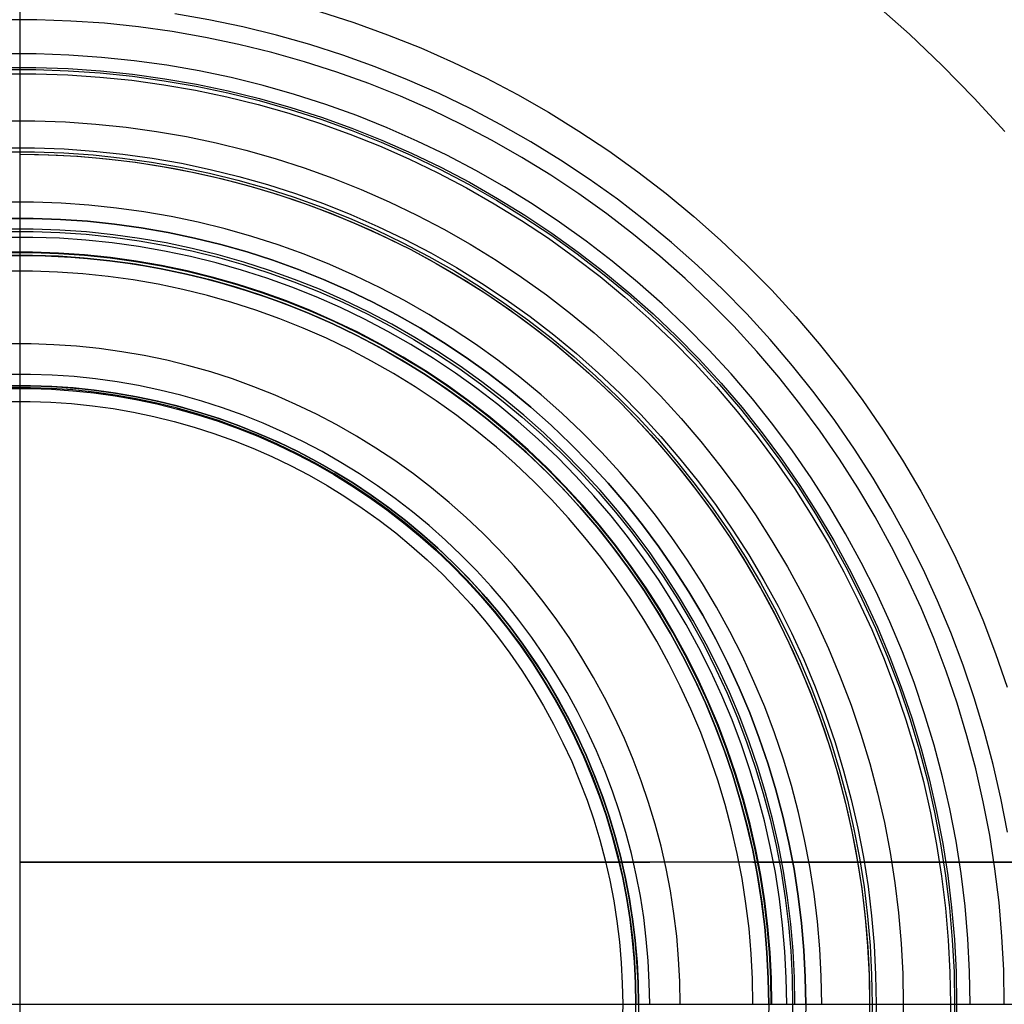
# Model space of a CAD drawing. Header units: millimetres. Extents: x -40 to 40, y -41.9 to 38.1.
# Tile 7 of 9: x 0 to 13.3, y -1.9 to 11.4. Entities that reach past the tile are written whole.
import ezdxf

# ---------------------------------------------------------------- set-up
doc = ezdxf.new("R2010")
doc.units = ezdxf.units.MM
doc.header["$MEASUREMENT"] = 0
doc.layers.add('Predefinito', color=5, linetype='Continuous')

msp = doc.modelspace()

# ---------------------------------------------------------------- linework, layer by layer
at = {"layer": 'Predefinito'}
for points in [[(0, 37.565), (0, -41.402)], [(11.562, 11.595), (12.021, 11.188), (12.466, 10.765), (12.897, 10.327), (13.312, 9.875)], [(13.345, 0.408), (13.257, 0.868), (13.153, 1.323), (13.033, 1.775), (12.898, 2.223), (12.747, 2.666), (12.581, 3.103), (12.4, 3.534), (12.205, 3.959), (11.995, 4.377), (11.77, 4.787), (11.532, 5.189), (11.279, 5.583), (11.014, 5.968), (10.735, 6.343), (10.443, 6.709), (10.139, 7.064), (9.823, 7.409), (9.496, 7.743), (9.156, 8.065), (8.806, 8.375), (8.446, 8.672), (8.075, 8.958), (7.695, 9.23), (7.306, 9.489), (6.908, 9.734), (6.501, 9.966), (6.087, 10.183), (5.666, 10.386), (5.238, 10.574), (4.804, 10.748), (4.364, 10.906), (3.918, 11.049), (3.468, 11.176), (3.014, 11.288), (2.557, 11.384), (2.096, 11.465)], [(4.053, 11.494), (4.513, 11.346), (4.968, 11.182), (5.418, 11.003), (5.86, 10.808), (6.296, 10.598), (6.724, 10.374), (7.145, 10.134), (7.556, 9.88), (7.959, 9.613), (8.352, 9.331), (8.736, 9.036), (9.109, 8.728), (9.471, 8.407), (9.821, 8.074), (10.161, 7.729), (10.487, 7.373), (10.802, 7.005), (11.103, 6.627), (11.392, 6.239), (11.667, 5.841), (11.927, 5.433), (12.174, 5.017), (12.406, 4.593), (12.624, 4.161), (12.826, 3.721), (13.013, 3.275), (13.184, 2.823), (13.34, 2.365)], [(13.303, -1.918), (13.296, -1.459), (13.272, -1.001), (13.232, -0.543), (13.177, -0.087), (13.106, 0.367), (13.019, 0.818), (12.917, 1.265), (12.799, 1.709), (12.666, 2.149), (12.519, 2.584), (12.356, 3.013), (12.178, 3.437), (11.986, 3.854), (11.78, 4.264), (11.559, 4.667), (11.325, 5.062), (11.077, 5.449), (10.816, 5.827), (10.543, 6.195), (10.256, 6.554), (9.958, 6.903), (9.647, 7.242), (9.325, 7.569), (8.992, 7.886), (8.649, 8.19), (8.295, 8.483), (7.931, 8.763), (7.557, 9.03), (7.175, 9.284), (6.784, 9.525), (6.385, 9.753), (5.978, 9.966), (5.564, 10.165), (5.144, 10.35), (4.717, 10.521), (4.285, 10.676), (3.848, 10.816), (3.406, 10.942), (2.96, 11.052), (2.511, 11.146), (2.058, 11.225), (1.604, 11.288), (1.147, 11.336), (0.689, 11.367), (0.23, 11.383), (-0.23, 11.383)], [(12.842, -1.918), (12.835, -1.475), (12.812, -1.032), (12.773, -0.591), (12.72, -0.151), (12.651, 0.287), (12.568, 0.723), (12.469, 1.155), (12.356, 1.583), (12.227, 2.008), (12.084, 2.428), (11.927, 2.842), (11.756, 3.251), (11.57, 3.654), (11.371, 4.05), (11.158, 4.439), (10.932, 4.82), (10.693, 5.193), (10.441, 5.558), (10.177, 5.914), (9.901, 6.261), (9.613, 6.598), (9.313, 6.924), (9.002, 7.24), (8.681, 7.546), (8.349, 7.84), (8.007, 8.122), (7.656, 8.392), (7.295, 8.651), (6.926, 8.896), (6.549, 9.129), (6.163, 9.348), (5.771, 9.554), (5.371, 9.746), (4.966, 9.925), (4.554, 10.089), (4.137, 10.239), (3.715, 10.375), (3.288, 10.496), (2.858, 10.602), (2.424, 10.693), (1.987, 10.769), (1.548, 10.83), (1.107, 10.876), (0.665, 10.907), (0.222, 10.922), (-0.222, 10.922)], [(-0.219, 10.739), (0.219, 10.739), (0.655, 10.724), (1.091, 10.694), (1.526, 10.649), (1.959, 10.588), (2.389, 10.513), (2.817, 10.424), (3.241, 10.319), (3.662, 10.2), (4.078, 10.066), (4.489, 9.918), (4.895, 9.756), (5.295, 9.58), (5.689, 9.391), (6.076, 9.188), (6.455, 8.971), (6.827, 8.742), (7.191, 8.5), (7.547, 8.246), (7.893, 7.979), (8.23, 7.701), (8.557, 7.411), (8.874, 7.11), (9.18, 6.798), (9.476, 6.476), (9.76, 6.144), (10.032, 5.803), (10.293, 5.452), (10.541, 5.092), (10.777, 4.724), (11, 4.348), (11.209, 3.965), (11.406, 3.574), (11.588, 3.177), (11.757, 2.774), (11.912, 2.366), (12.053, 1.952), (12.18, 1.534), (12.291, 1.111), (12.389, 0.685), (12.471, 0.256), (12.539, -0.176), (12.591, -0.61), (12.629, -1.045), (12.652, -1.481), (12.659, -1.918)], [(-0.218, 10.711), (0.218, 10.711), (0.654, 10.696), (1.089, 10.666), (1.523, 10.621), (1.954, 10.561), (2.384, 10.486), (2.811, 10.396), (3.234, 10.292), (3.654, 10.173), (4.069, 10.039), (4.479, 9.892), (4.884, 9.73), (5.283, 9.555), (5.676, 9.365), (6.062, 9.163), (6.441, 8.947), (6.812, 8.718), (7.175, 8.477), (7.53, 8.223), (7.875, 7.957), (8.211, 7.679), (8.538, 7.39), (8.854, 7.09), (9.16, 6.779), (9.454, 6.458), (9.738, 6.126), (10.01, 5.785), (10.27, 5.435), (10.517, 5.076), (10.753, 4.709), (10.975, 4.334), (11.184, 3.952), (11.38, 3.562), (11.563, 3.166), (11.731, 2.764), (11.886, 2.356), (12.026, 1.943), (12.152, 1.526), (12.264, 1.104), (12.361, 0.679), (12.443, 0.251), (12.511, -0.18), (12.563, -0.613), (12.601, -1.047), (12.624, -1.482), (12.631, -1.918)], [(-0.217, 10.655), (0.217, 10.655), (0.651, 10.64), (1.084, 10.61), (1.516, 10.566), (1.946, 10.506), (2.374, 10.431), (2.798, 10.342), (3.22, 10.238), (3.638, 10.12), (4.051, 9.987), (4.459, 9.84), (4.863, 9.679), (5.26, 9.504), (5.651, 9.316), (6.036, 9.114), (6.413, 8.899), (6.782, 8.672), (7.144, 8.431), (7.497, 8.178), (7.841, 7.914), (8.176, 7.637), (8.5, 7.349), (8.815, 7.05), (9.12, 6.741), (9.413, 6.421), (9.695, 6.091), (9.966, 5.752), (10.225, 5.403), (10.471, 5.046), (10.705, 4.68), (10.927, 4.307), (11.135, 3.926), (11.33, 3.538), (11.512, 3.144), (11.68, 2.743), (11.834, 2.337), (11.974, 1.926), (12.099, 1.511), (12.21, 1.091), (12.307, 0.668), (12.389, 0.242), (12.456, -0.187), (12.508, -0.618), (12.546, -1.051), (12.568, -1.484), (12.576, -1.918)], [(-0.206, 10.018), (0.206, 10.018), (0.618, 10.004), (1.029, 9.975), (1.439, 9.933), (1.847, 9.876), (2.253, 9.805), (2.656, 9.72), (3.057, 9.622), (3.453, 9.509), (3.845, 9.383), (4.233, 9.244), (4.616, 9.091), (4.993, 8.925), (5.365, 8.746), (5.729, 8.555), (6.088, 8.351), (6.438, 8.135), (6.782, 7.906), (7.117, 7.666), (7.443, 7.415), (7.761, 7.153), (8.069, 6.879), (8.368, 6.596), (8.657, 6.302), (8.936, 5.998), (9.204, 5.685), (9.461, 5.363), (9.706, 5.032), (9.94, 4.693), (10.163, 4.345), (10.373, 3.991), (10.571, 3.629), (10.756, 3.261), (10.928, 2.887), (11.087, 2.507), (11.234, 2.122), (11.366, 1.731), (11.486, 1.337), (11.591, 0.939), (11.683, 0.537), (11.761, 0.132), (11.824, -0.275), (11.874, -0.684), (11.91, -1.095), (11.931, -1.506), (11.938, -1.918)], [(-0.2, 9.652), (0.2, 9.652), (0.599, 9.638), (0.998, 9.61), (1.395, 9.569), (1.791, 9.514), (2.184, 9.446), (2.575, 9.363), (2.963, 9.268), (3.347, 9.159), (3.728, 9.037), (4.103, 8.902), (4.474, 8.753), (4.84, 8.593), (5.2, 8.419), (5.554, 8.234), (5.901, 8.036), (6.241, 7.826), (6.574, 7.605), (6.898, 7.373), (7.215, 7.129), (7.523, 6.874), (7.822, 6.61), (8.112, 6.335), (8.392, 6.05), (8.662, 5.755), (8.921, 5.452), (9.17, 5.139), (9.409, 4.819), (9.636, 4.49), (9.851, 4.153), (10.055, 3.81), (10.246, 3.459), (10.426, 3.102), (10.593, 2.74), (10.748, 2.371), (10.889, 1.998), (11.018, 1.62), (11.133, 1.237), (11.236, 0.851), (11.325, 0.461), (11.4, 0.069), (11.462, -0.325), (11.51, -0.722), (11.544, -1.12), (11.565, -1.519), (11.572, -1.918)], [(-0.199, 9.598), (0.199, 9.598), (0.596, 9.584), (0.993, 9.557), (1.388, 9.516), (1.782, 9.461), (2.174, 9.393), (2.563, 9.311), (2.949, 9.216), (3.332, 9.107), (3.71, 8.986), (4.084, 8.851), (4.454, 8.704), (4.818, 8.544), (5.176, 8.371), (5.528, 8.186), (5.873, 7.99), (6.212, 7.781), (6.543, 7.561), (6.866, 7.329), (7.181, 7.087), (7.488, 6.834), (7.786, 6.57), (8.074, 6.296), (8.353, 6.013), (8.621, 5.72), (8.88, 5.417), (9.128, 5.107), (9.365, 4.787), (9.591, 4.46), (9.805, 4.125), (10.008, 3.783), (10.199, 3.434), (10.377, 3.079), (10.544, 2.718), (10.697, 2.351), (10.838, 1.979), (10.967, 1.603), (11.082, 1.222), (11.183, 0.838), (11.272, 0.45), (11.347, 0.06), (11.408, -0.333), (11.456, -0.728), (11.491, -1.124), (11.511, -1.521), (11.518, -1.918)], [(0, 9.566), (0.255, 9.563), (0.512, 9.554), (0.771, 9.54), (1.032, 9.519), (1.294, 9.492), (1.558, 9.459), (1.823, 9.42), (2.09, 9.374), (2.357, 9.321), (2.624, 9.262), (2.892, 9.195), (3.16, 9.122), (3.428, 9.042), (3.695, 8.955), (3.962, 8.861), (4.227, 8.759), (4.492, 8.651), (4.754, 8.535), (5.016, 8.412), (5.275, 8.283), (5.531, 8.146), (5.785, 8.002), (6.036, 7.851), (6.284, 7.694), (6.529, 7.529), (6.769, 7.358), (7.006, 7.181), (7.238, 6.997), (7.466, 6.807), (7.689, 6.611), (7.907, 6.409), (8.12, 6.202), (8.328, 5.989), (8.53, 5.771), (8.726, 5.548), (8.916, 5.32), (9.099, 5.087), (9.277, 4.851), (9.448, 4.61), (9.612, 4.366), (9.77, 4.118), (9.92, 3.867), (10.064, 3.613), (10.201, 3.356), (10.331, 3.097), (10.454, 2.836), (10.569, 2.573), (10.678, 2.309), (10.779, 2.043), (10.873, 1.777), (10.96, 1.509), (11.041, 1.242), (11.114, 0.974), (11.18, 0.706), (11.24, 0.438), (11.292, 0.171), (11.338, -0.095), (11.378, -0.36), (11.411, -0.624), (11.437, -0.887), (11.458, -1.147), (11.473, -1.406), (11.481, -1.664), (11.484, -1.918)], [(0, 9.566), (0.392, 9.559), (0.784, 9.539), (1.174, 9.505), (1.564, 9.459), (1.951, 9.399), (2.336, 9.325), (2.719, 9.239), (3.098, 9.14), (3.474, 9.027), (3.846, 8.902), (4.213, 8.765), (4.575, 8.615), (4.932, 8.452), (5.283, 8.278), (5.628, 8.092), (5.967, 7.894), (6.298, 7.684), (6.623, 7.464), (6.939, 7.232), (7.247, 6.99), (7.547, 6.737), (7.838, 6.474), (8.12, 6.202), (8.393, 5.92), (8.656, 5.629), (8.908, 5.329), (9.15, 5.021), (9.382, 4.704), (9.603, 4.38), (9.812, 4.048), (10.01, 3.71), (10.196, 3.365), (10.371, 3.014), (10.533, 2.657), (10.683, 2.295), (10.821, 1.927), (10.946, 1.556), (11.058, 1.18), (11.157, 0.801), (11.244, 0.418), (11.317, 0.033), (11.377, -0.355), (11.424, -0.744), (11.457, -1.135), (11.477, -1.526), (11.484, -1.918)], [(10.838, -1.918), (10.831, -1.544), (10.812, -1.171), (10.78, -0.798), (10.735, -0.427), (10.677, -0.057), (10.606, 0.31), (10.523, 0.675), (10.427, 1.037), (10.319, 1.395), (10.198, 1.749), (10.066, 2.099), (9.921, 2.444), (9.764, 2.784), (9.596, 3.118), (9.417, 3.446), (9.226, 3.768), (9.024, 4.083), (8.812, 4.391), (8.589, 4.692), (8.355, 4.984), (8.112, 5.268), (7.859, 5.544), (7.597, 5.811), (7.326, 6.069), (7.046, 6.317), (6.757, 6.555), (6.461, 6.783), (6.157, 7.001), (5.845, 7.208), (5.527, 7.404), (5.201, 7.59), (4.87, 7.763), (4.533, 7.926), (4.191, 8.076), (3.843, 8.215), (3.491, 8.342), (3.135, 8.456), (2.775, 8.558), (2.412, 8.648), (2.045, 8.725), (1.677, 8.789), (1.306, 8.84), (0.934, 8.879), (0.561, 8.905), (0.187, 8.918), (-0.187, 8.918)], [(10.62, -1.918), (10.614, -1.552), (10.595, -1.186), (10.563, -0.82), (10.519, -0.457), (10.462, -0.094), (10.393, 0.266), (10.311, 0.623), (10.218, 0.978), (10.111, 1.328), (9.993, 1.676), (9.863, 2.018), (9.722, 2.356), (9.568, 2.689), (9.404, 3.017), (9.228, 3.339), (9.041, 3.654), (8.843, 3.963), (8.635, 4.264), (8.416, 4.559), (8.188, 4.845), (7.949, 5.124), (7.701, 5.394), (7.444, 5.656), (7.179, 5.908), (6.904, 6.151), (6.621, 6.385), (6.331, 6.608), (6.033, 6.822), (5.728, 7.025), (5.415, 7.217), (5.097, 7.399), (4.772, 7.569), (4.442, 7.728), (4.106, 7.876), (3.766, 8.011), (3.421, 8.136), (3.072, 8.248), (2.719, 8.348), (2.363, 8.435), (2.004, 8.511), (1.643, 8.574), (1.28, 8.624), (0.915, 8.662), (0.55, 8.687), (0.183, 8.7), (-0.183, 8.7)], [(-0.183, 8.7), (0.183, 8.7), (0.55, 8.687), (0.915, 8.662), (1.28, 8.624), (1.643, 8.574), (2.004, 8.511), (2.363, 8.435), (2.719, 8.348), (3.072, 8.248), (3.421, 8.136), (3.766, 8.011), (4.106, 7.876), (4.442, 7.728), (4.772, 7.569), (5.097, 7.399), (5.415, 7.217), (5.728, 7.025), (6.033, 6.822), (6.331, 6.608), (6.621, 6.385), (6.904, 6.151), (7.179, 5.908), (7.444, 5.656), (7.701, 5.394), (7.949, 5.124), (8.188, 4.845), (8.416, 4.559), (8.635, 4.264), (8.843, 3.963), (9.041, 3.654), (9.228, 3.339), (9.404, 3.017), (9.568, 2.689), (9.722, 2.356), (9.863, 2.018), (9.993, 1.676), (10.111, 1.328), (10.218, 0.978), (10.311, 0.623), (10.393, 0.266), (10.462, -0.094), (10.519, -0.457), (10.563, -0.82), (10.595, -1.186), (10.614, -1.552), (10.62, -1.918)], [(10.62, -1.918), (10.614, -1.552), (10.595, -1.186), (10.563, -0.82), (10.519, -0.457), (10.462, -0.094), (10.393, 0.266), (10.311, 0.623), (10.218, 0.978), (10.111, 1.328), (9.993, 1.676), (9.863, 2.018), (9.722, 2.356), (9.568, 2.689), (9.404, 3.017), (9.228, 3.339), (9.041, 3.654), (8.843, 3.963), (8.635, 4.264), (8.416, 4.559), (8.188, 4.845), (7.949, 5.124), (7.701, 5.394), (7.444, 5.656), (7.179, 5.908), (6.904, 6.151), (6.621, 6.385), (6.331, 6.608), (6.033, 6.822), (5.728, 7.025), (5.415, 7.217), (5.097, 7.399), (4.772, 7.569), (4.442, 7.728), (4.106, 7.876), (3.766, 8.011), (3.421, 8.136), (3.072, 8.248), (2.719, 8.348), (2.363, 8.435), (2.004, 8.511), (1.643, 8.574), (1.28, 8.624), (0.915, 8.662), (0.55, 8.687), (0.183, 8.7), (-0.183, 8.7)], [(10.475, -1.918), (10.469, -1.557), (10.45, -1.196), (10.419, -0.835), (10.375, -0.477), (10.319, -0.119), (10.251, 0.236), (10.17, 0.588), (10.078, 0.938), (9.973, 1.284), (9.857, 1.626), (9.729, 1.965), (9.589, 2.298), (9.437, 2.626), (9.275, 2.949), (9.101, 3.267), (8.917, 3.578), (8.722, 3.882), (8.517, 4.18), (8.301, 4.47), (8.076, 4.753), (7.841, 5.028), (7.596, 5.294), (7.343, 5.552), (7.08, 5.801), (6.81, 6.041), (6.531, 6.271), (6.244, 6.492), (5.95, 6.702), (5.649, 6.902), (5.341, 7.092), (5.027, 7.271), (4.707, 7.439), (4.381, 7.596), (4.05, 7.742), (3.714, 7.876), (3.374, 7.998), (3.03, 8.109), (2.682, 8.207), (2.331, 8.294), (1.977, 8.368), (1.621, 8.43), (1.263, 8.48), (0.903, 8.517), (0.542, 8.542), (0.181, 8.555), (-0.181, 8.555)], [(-0.18, 8.522), (0.18, 8.522), (0.541, 8.51), (0.9, 8.485), (1.259, 8.448), (1.616, 8.398), (1.971, 8.336), (2.324, 8.262), (2.674, 8.176), (3.02, 8.078), (3.364, 7.967), (3.703, 7.845), (4.038, 7.712), (4.368, 7.567), (4.693, 7.41), (5.012, 7.243), (5.325, 7.064), (5.632, 6.875), (5.932, 6.676), (6.225, 6.466), (6.511, 6.246), (6.789, 6.016), (7.058, 5.777), (7.32, 5.529), (7.573, 5.272), (7.816, 5.006), (8.051, 4.732), (8.275, 4.45), (8.49, 4.161), (8.695, 3.864), (8.889, 3.561), (9.073, 3.251), (9.246, 2.934), (9.408, 2.612), (9.559, 2.285), (9.698, 1.953), (9.826, 1.615), (9.942, 1.274), (10.047, 0.929), (10.139, 0.581), (10.219, 0.229), (10.287, -0.125), (10.343, -0.481), (10.386, -0.839), (10.418, -1.198), (10.436, -1.558), (10.442, -1.918)], [(10.364, -1.918), (10.357, -1.561), (10.339, -1.203), (10.308, -0.847), (10.265, -0.492), (10.21, -0.138), (10.142, 0.213), (10.062, 0.562), (9.971, 0.908), (9.867, 1.25), (9.752, 1.589), (9.625, 1.923), (9.487, 2.253), (9.337, 2.578), (9.176, 2.898), (9.005, 3.212), (8.822, 3.519), (8.629, 3.821), (8.426, 4.115), (8.213, 4.402), (7.99, 4.682), (7.757, 4.954), (7.515, 5.218), (7.265, 5.473), (7.005, 5.719), (6.737, 5.956), (6.462, 6.184), (6.178, 6.402), (5.887, 6.611), (5.589, 6.809), (5.285, 6.996), (4.974, 7.174), (4.657, 7.34), (4.335, 7.495), (4.007, 7.639), (3.675, 7.772), (3.338, 7.893), (2.998, 8.002), (2.653, 8.1), (2.306, 8.185), (1.956, 8.259), (1.604, 8.32), (1.249, 8.37), (0.893, 8.407), (0.536, 8.431), (0.179, 8.444), (-0.179, 8.444)], [(10.164, -1.918), (10.158, -1.568), (10.14, -1.217), (10.11, -0.868), (10.067, -0.519), (10.013, -0.173), (9.947, 0.172), (9.869, 0.514), (9.779, 0.853), (9.677, 1.189), (9.564, 1.521), (9.44, 1.849), (9.304, 2.173), (9.157, 2.492), (9, 2.805), (8.831, 3.113), (8.652, 3.415), (8.463, 3.71), (8.264, 3.999), (8.055, 4.281), (7.836, 4.555), (7.608, 4.822), (7.371, 5.08), (7.125, 5.33), (6.87, 5.572), (6.608, 5.805), (6.337, 6.028), (6.059, 6.242), (5.774, 6.446), (5.482, 6.641), (5.183, 6.825), (4.878, 6.998), (4.567, 7.162), (4.251, 7.314), (3.93, 7.455), (3.604, 7.585), (3.274, 7.704), (2.94, 7.811), (2.602, 7.907), (2.262, 7.991), (1.918, 8.063), (1.573, 8.123), (1.225, 8.171), (0.876, 8.208), (0.526, 8.232), (0.175, 8.244), (-0.175, 8.244)], [(10.155, -1.918), (10.149, -1.568), (10.131, -1.218), (10.101, -0.868), (10.059, -0.52), (10.005, -0.174), (9.938, 0.17), (9.86, 0.512), (9.771, 0.851), (9.669, 1.186), (9.556, 1.518), (9.432, 1.846), (9.296, 2.169), (9.15, 2.488), (8.992, 2.801), (8.824, 3.109), (8.645, 3.41), (8.456, 3.705), (8.257, 3.994), (8.048, 4.275), (7.829, 4.55), (7.601, 4.816), (7.364, 5.074), (7.119, 5.324), (6.865, 5.566), (6.602, 5.798), (6.332, 6.021), (6.054, 6.235), (5.769, 6.439), (5.477, 6.634), (5.179, 6.817), (4.874, 6.991), (4.564, 7.154), (4.248, 7.306), (3.927, 7.447), (3.601, 7.577), (3.271, 7.696), (2.937, 7.803), (2.6, 7.899), (2.26, 7.982), (1.917, 8.055), (1.571, 8.115), (1.224, 8.163), (0.875, 8.199), (0.526, 8.223), (0.175, 8.236), (-0.175, 8.236)], [(-0.175, 8.2), (0.175, 8.2), (0.524, 8.188), (0.872, 8.164), (1.22, 8.128), (1.566, 8.08), (1.91, 8.02), (2.252, 7.948), (2.591, 7.864), (2.927, 7.769), (3.26, 7.662), (3.589, 7.544), (3.913, 7.414), (4.233, 7.274), (4.548, 7.122), (4.857, 6.96), (5.161, 6.787), (5.458, 6.604), (5.749, 6.41), (6.033, 6.207), (6.31, 5.994), (6.579, 5.771), (6.841, 5.54), (7.094, 5.299), (7.339, 5.05), (7.575, 4.792), (7.802, 4.527), (8.02, 4.254), (8.228, 3.973), (8.427, 3.686), (8.615, 3.392), (8.793, 3.091), (8.961, 2.785), (9.118, 2.473), (9.264, 2.155), (9.399, 1.833), (9.523, 1.506), (9.635, 1.176), (9.736, 0.841), (9.826, 0.503), (9.904, 0.163), (9.97, -0.18), (10.024, -0.525), (10.066, -0.872), (10.096, -1.22), (10.114, -1.569), (10.12, -1.918)], [(10.12, -1.918), (10.114, -1.569), (10.096, -1.22), (10.066, -0.872), (10.024, -0.525), (9.97, -0.18), (9.904, 0.163), (9.826, 0.503), (9.736, 0.841), (9.635, 1.176), (9.523, 1.506), (9.399, 1.833), (9.264, 2.155), (9.118, 2.473), (8.961, 2.785), (8.793, 3.091), (8.615, 3.392), (8.427, 3.686), (8.228, 3.973), (8.02, 4.254), (7.802, 4.527), (7.575, 4.792), (7.339, 5.05), (7.094, 5.299), (6.841, 5.54), (6.579, 5.771), (6.31, 5.994), (6.033, 6.207), (5.749, 6.41), (5.458, 6.604), (5.161, 6.787), (4.857, 6.96), (4.548, 7.122), (4.233, 7.274), (3.913, 7.414), (3.589, 7.544), (3.26, 7.662), (2.927, 7.769), (2.591, 7.864), (2.252, 7.948), (1.91, 8.02), (1.566, 8.08), (1.22, 8.128), (0.872, 8.164), (0.524, 8.188), (0.175, 8.2), (-0.175, 8.2)], [(0, 8.202), (0.346, 8.196), (0.691, 8.178), (1.035, 8.149), (1.378, 8.107), (1.719, 8.054), (2.059, 7.99), (2.396, 7.914), (2.73, 7.826), (3.061, 7.727), (3.389, 7.617), (3.713, 7.496), (4.032, 7.364), (4.346, 7.221), (4.656, 7.067), (4.96, 6.903), (5.258, 6.728), (5.55, 6.544), (5.836, 6.349), (6.115, 6.145), (6.387, 5.932), (6.651, 5.709), (6.907, 5.478), (7.156, 5.238), (7.396, 4.989), (7.628, 4.733), (7.85, 4.468), (8.064, 4.196), (8.268, 3.918), (8.462, 3.632), (8.647, 3.34), (8.821, 3.042), (8.985, 2.737), (9.139, 2.428), (9.282, 2.113), (9.414, 1.794), (9.536, 1.471), (9.646, 1.143), (9.745, 0.812), (9.832, 0.478), (9.908, 0.141), (9.973, -0.199), (10.026, -0.54), (10.067, -0.883), (10.096, -1.228), (10.114, -1.573), (10.12, -1.918)], [(9.907, -1.918), (9.901, -1.576), (9.883, -1.235), (9.854, -0.894), (9.813, -0.555), (9.76, -0.217), (9.695, 0.119), (9.619, 0.452), (9.531, 0.783), (9.433, 1.11), (9.322, 1.434), (9.201, 1.754), (9.069, 2.069), (8.926, 2.38), (8.772, 2.686), (8.608, 2.986), (8.434, 3.28), (8.249, 3.568), (8.055, 3.849), (7.851, 4.124), (7.638, 4.391), (7.415, 4.651), (7.184, 4.903), (6.945, 5.147), (6.696, 5.383), (6.441, 5.609), (6.177, 5.827), (5.906, 6.036), (5.628, 6.235), (5.343, 6.424), (5.052, 6.604), (4.755, 6.773), (4.452, 6.932), (4.144, 7.08), (3.831, 7.218), (3.513, 7.345), (3.191, 7.46), (2.866, 7.565), (2.537, 7.658), (2.204, 7.74), (1.87, 7.81), (1.533, 7.869), (1.194, 7.916), (0.854, 7.952), (0.513, 7.975), (0.171, 7.987), (-0.171, 7.987)], [(8.925, -1.918), (8.919, -1.61), (8.903, -1.303), (8.877, -0.996), (8.84, -0.69), (8.792, -0.385), (8.734, -0.083), (8.665, 0.217), (8.587, 0.515), (8.497, 0.81), (8.398, 1.102), (8.289, 1.39), (8.17, 1.674), (8.041, 1.954), (7.902, 2.229), (7.755, 2.499), (7.597, 2.764), (7.431, 3.024), (7.256, 3.277), (7.073, 3.525), (6.881, 3.766), (6.68, 4), (6.472, 4.227), (6.256, 4.447), (6.033, 4.659), (5.802, 4.863), (5.564, 5.059), (5.32, 5.247), (5.07, 5.427), (4.813, 5.597), (4.551, 5.759), (4.283, 5.911), (4.011, 6.054), (3.733, 6.188), (3.451, 6.312), (3.165, 6.426), (2.875, 6.531), (2.581, 6.625), (2.285, 6.709), (1.986, 6.783), (1.684, 6.846), (1.381, 6.899), (1.076, 6.941), (0.769, 6.973), (0.462, 6.994), (0.154, 7.005), (-0.154, 7.005)], [(8.512, -1.918), (8.507, -1.625), (8.492, -1.331), (8.466, -1.038), (8.431, -0.747), (8.386, -0.456), (8.33, -0.168), (8.265, 0.119), (8.19, 0.403), (8.105, 0.684), (8.01, 0.962), (7.906, 1.237), (7.792, 1.508), (7.669, 1.775), (7.537, 2.037), (7.396, 2.295), (7.246, 2.548), (7.088, 2.795), (6.921, 3.037), (6.746, 3.273), (6.562, 3.503), (6.371, 3.726), (6.173, 3.943), (5.967, 4.152), (5.754, 4.355), (5.534, 4.549), (5.307, 4.737), (5.074, 4.916), (4.835, 5.087), (4.591, 5.25), (4.341, 5.404), (4.085, 5.549), (3.825, 5.686), (3.56, 5.813), (3.291, 5.932), (3.018, 6.041), (2.742, 6.14), (2.462, 6.23), (2.179, 6.31), (1.894, 6.38), (1.607, 6.441), (1.317, 6.491), (1.026, 6.532), (0.734, 6.562), (0.441, 6.582), (0.147, 6.592), (-0.147, 6.592)], [(-0.144, 6.44), (0.144, 6.44), (0.433, 6.43), (0.721, 6.41), (1.008, 6.381), (1.294, 6.341), (1.578, 6.291), (1.86, 6.232), (2.14, 6.163), (2.418, 6.084), (2.693, 5.996), (2.964, 5.898), (3.233, 5.791), (3.497, 5.675), (3.757, 5.55), (4.012, 5.416), (4.263, 5.273), (4.509, 5.122), (4.749, 4.962), (4.984, 4.794), (5.212, 4.618), (5.435, 4.434), (5.651, 4.243), (5.86, 4.044), (6.062, 3.838), (6.258, 3.625), (6.445, 3.406), (6.625, 3.18), (6.797, 2.949), (6.961, 2.711), (7.117, 2.468), (7.264, 2.22), (7.402, 1.967), (7.532, 1.709), (7.653, 1.447), (7.764, 1.181), (7.867, 0.911), (7.96, 0.638), (8.043, 0.361), (8.117, 0.082), (8.181, -0.199), (8.236, -0.482), (8.28, -0.768), (8.315, -1.054), (8.34, -1.342), (8.355, -1.63), (8.36, -1.918)], [(8.36, -1.918), (8.355, -1.63), (8.34, -1.342), (8.315, -1.054), (8.28, -0.768), (8.236, -0.482), (8.181, -0.199), (8.117, 0.082), (8.043, 0.361), (7.96, 0.638), (7.867, 0.911), (7.764, 1.181), (7.653, 1.447), (7.532, 1.709), (7.402, 1.967), (7.264, 2.22), (7.117, 2.468), (6.961, 2.711), (6.797, 2.949), (6.625, 3.18), (6.445, 3.406), (6.258, 3.625), (6.062, 3.838), (5.86, 4.044), (5.651, 4.243), (5.435, 4.434), (5.212, 4.618), (4.984, 4.794), (4.749, 4.962), (4.509, 5.122), (4.263, 5.273), (4.012, 5.416), (3.757, 5.55), (3.497, 5.675), (3.233, 5.791), (2.964, 5.898), (2.693, 5.996), (2.418, 6.084), (2.14, 6.163), (1.86, 6.232), (1.578, 6.291), (1.294, 6.341), (1.008, 6.381), (0.721, 6.41), (0.433, 6.43), (0.144, 6.44), (-0.144, 6.44)], [(8.331, -1.918), (8.326, -1.631), (8.311, -1.344), (8.287, -1.057), (8.252, -0.772), (8.207, -0.487), (8.153, -0.205), (8.089, 0.075), (8.015, 0.353), (7.932, 0.629), (7.84, 0.901), (7.738, 1.17), (7.626, 1.435), (7.506, 1.696), (7.377, 1.953), (7.239, 2.206), (7.092, 2.453), (6.937, 2.695), (6.774, 2.932), (6.602, 3.163), (6.423, 3.388), (6.236, 3.606), (6.042, 3.818), (5.84, 4.023), (5.631, 4.221), (5.416, 4.412), (5.194, 4.595), (4.966, 4.771), (4.733, 4.938), (4.493, 5.097), (4.248, 5.248), (3.998, 5.391), (3.744, 5.524), (3.485, 5.649), (3.221, 5.765), (2.954, 5.871), (2.684, 5.969), (2.41, 6.057), (2.133, 6.135), (1.854, 6.204), (1.572, 6.263), (1.289, 6.312), (1.004, 6.352), (0.718, 6.382), (0.431, 6.402), (0.144, 6.412), (-0.144, 6.412)], [(-0.144, 6.401), (0.144, 6.401), (0.431, 6.392), (0.717, 6.372), (1.003, 6.342), (1.288, 6.303), (1.571, 6.253), (1.852, 6.194), (2.131, 6.125), (2.407, 6.047), (2.68, 5.959), (2.951, 5.862), (3.218, 5.756), (3.48, 5.64), (3.739, 5.515), (3.994, 5.382), (4.243, 5.24), (4.488, 5.089), (4.727, 4.93), (4.96, 4.763), (5.188, 4.587), (5.41, 4.404), (5.625, 4.214), (5.833, 4.016), (6.034, 3.811), (6.228, 3.6), (6.415, 3.381), (6.594, 3.157), (6.766, 2.926), (6.929, 2.69), (7.084, 2.448), (7.23, 2.201), (7.368, 1.949), (7.497, 1.692), (7.617, 1.431), (7.728, 1.166), (7.83, 0.898), (7.923, 0.626), (8.006, 0.351), (8.079, 0.073), (8.143, -0.207), (8.197, -0.489), (8.242, -0.773), (8.277, -1.058), (8.301, -1.344), (8.316, -1.631), (8.321, -1.918)], [(0, 6.442), (0.285, 6.437), (0.571, 6.422), (0.855, 6.398), (1.138, 6.364), (1.42, 6.32), (1.701, 6.267), (1.979, 6.204), (2.256, 6.132), (2.529, 6.05), (2.8, 5.959), (3.067, 5.859), (3.331, 5.749), (3.59, 5.631), (3.846, 5.504), (4.097, 5.369), (4.344, 5.225), (4.585, 5.072), (4.821, 4.911), (5.051, 4.743), (5.276, 4.567), (5.494, 4.383), (5.706, 4.191), (5.911, 3.993), (6.11, 3.788), (6.301, 3.576), (6.485, 3.357), (6.661, 3.133), (6.83, 2.903), (6.99, 2.667), (7.143, 2.425), (7.287, 2.179), (7.423, 1.928), (7.55, 1.672), (7.668, 1.412), (7.777, 1.149), (7.877, 0.881), (7.968, 0.611), (8.05, 0.337), (8.122, 0.061), (8.185, -0.218), (8.238, -0.498), (8.282, -0.78), (8.316, -1.063), (8.341, -1.348), (8.355, -1.633), (8.36, -1.918)], [(-0.141, 6.227), (0.141, 6.227), (0.422, 6.218), (0.702, 6.198), (0.982, 6.169), (1.261, 6.13), (1.538, 6.082), (1.813, 6.024), (2.086, 5.957), (2.357, 5.88), (2.624, 5.794), (2.889, 5.699), (3.15, 5.595), (3.408, 5.482), (3.661, 5.36), (3.91, 5.229), (4.154, 5.09), (4.394, 4.942), (4.628, 4.786), (4.857, 4.623), (5.08, 4.451), (5.296, 4.272), (5.507, 4.085), (5.711, 3.892), (5.908, 3.691), (6.098, 3.484), (6.281, 3.27), (6.456, 3.05), (6.624, 2.825), (6.784, 2.593), (6.935, 2.356), (7.079, 2.114), (7.214, 1.868), (7.34, 1.616), (7.458, 1.361), (7.566, 1.102), (7.666, 0.839), (7.757, 0.572), (7.838, 0.303), (7.91, 0.031), (7.973, -0.243), (8.026, -0.519), (8.069, -0.797), (8.103, -1.076), (8.127, -1.356), (8.142, -1.637), (8.147, -1.918)], [(-39.484, -1.918), (39.484, -1.918)], [(-10.62, -1.918), (10.62, -1.918)], [(8.147, -1.918), (8.142, -2.2)], [(8.321, -1.918), (8.316, -2.206)], [(8.36, -1.918), (8.355, -2.204)], [(8.36, -1.918), (8.355, -2.207)], [(10.12, -1.918), (10.114, -2.268)], [(10.12, -1.918), (10.114, -2.264)], [(10.12, -1.918), (11.484, -1.918)], [(10.442, -1.918), (10.436, -2.279)], [(10.62, -1.918), (10.614, -2.285)], [(10.62, -1.918), (31.516, -1.918)], [(11.484, -1.918), (11.477, -2.31)], [(11.518, -1.918), (11.511, -2.316)], [(11.572, -1.918), (11.565, -2.318)], [(11.938, -1.918), (11.931, -2.33)], [(12.576, -1.918), (12.568, -2.352)], [(12.631, -1.918), (12.624, -2.354)], [(12.659, -1.918), (12.652, -2.355)]]:
    msp.add_lwpolyline(points, dxfattribs=at)
at = {"layer": 'Predefinito', "extrusion": (1, 0, 0)}
for points in [[(8.202, 128.128), (8.196, 127.783), (8.178, 127.438), (8.149, 127.094), (8.107, 126.75), (8.054, 126.409), (7.99, 126.069), (7.914, 125.732), (7.826, 125.398), (7.727, 125.067), (7.617, 124.739), (7.496, 124.416), (7.364, 124.097), (7.221, 123.782), (7.067, 123.473), (6.903, 123.169), (6.728, 122.87), (6.544, 122.578), (6.349, 122.292), (6.145, 122.014), (5.932, 121.742), (5.709, 121.478), (5.478, 121.221), (5.238, 120.973), (4.989, 120.732), (4.733, 120.501), (4.468, 120.278), (4.196, 120.065), (3.918, 119.861), (3.632, 119.666), (3.34, 119.482), (3.042, 119.307), (2.737, 119.143), (2.428, 118.989), (2.113, 118.846), (1.794, 118.714), (1.471, 118.593), (1.143, 118.483), (0.812, 118.384), (0.478, 118.296), (0.141, 118.22), (-0.199, 118.156), (-0.54, 118.103), (-0.883, 118.062), (-1.228, 118.032), (-1.573, 118.014), (-1.918, 118.008)], [(-1.918, 118.008), (-2.264, 118.014), (-2.609, 118.032), (-2.953, 118.062), (-3.296, 118.103), (-3.638, 118.156), (-3.977, 118.22), (-4.314, 118.296), (-4.649, 118.384), (-4.98, 118.483), (-5.307, 118.593), (-5.631, 118.714), (-5.95, 118.846), (-6.265, 118.989), (-6.574, 119.143), (-6.878, 119.307), (-7.177, 119.482), (-7.469, 119.666), (-7.754, 119.861), (-8.033, 120.065), (-8.305, 120.278), (-8.569, 120.501), (-8.826, 120.732), (-9.074, 120.973), (-9.314, 121.221), (-9.546, 121.478), (-9.769, 121.742), (-9.982, 122.014), (-10.186, 122.292), (-10.381, 122.578), (-10.565, 122.87), (-10.74, 123.169), (-10.904, 123.473), (-11.058, 123.782), (-11.201, 124.097), (-11.333, 124.416), (-11.454, 124.739), (-11.564, 125.067), (-11.663, 125.398), (-11.751, 125.732), (-11.827, 126.069), (-11.891, 126.409), (-11.944, 126.75), (-11.985, 127.094), (-12.015, 127.438), (-12.032, 127.783), (-12.038, 128.128)], [(-1.918, 251.135), (-1.918, 128.128)], [(-1.918, 128.128), (-1.918, 250.008)], [(-1.918, 250.008), (-1.918, 110.008)]]:
    msp.add_lwpolyline(points, dxfattribs=at)
at = {"layer": 'Predefinito', "extrusion": (0, 1, 0)}
for points in [[(0, 119.768), (-0.285, 119.773), (-0.571, 119.788), (-0.855, 119.812), (-1.138, 119.846), (-1.42, 119.89), (-1.701, 119.943), (-1.979, 120.006), (-2.256, 120.078), (-2.529, 120.16), (-2.8, 120.251), (-3.067, 120.351), (-3.331, 120.461), (-3.59, 120.579), (-3.846, 120.706), (-4.097, 120.841), (-4.344, 120.986), (-4.585, 121.138), (-4.821, 121.299), (-5.051, 121.467), (-5.276, 121.644), (-5.494, 121.827), (-5.706, 122.019), (-5.911, 122.217), (-6.11, 122.422), (-6.301, 122.634), (-6.485, 122.853), (-6.661, 123.077), (-6.83, 123.307), (-6.99, 123.543), (-7.143, 123.785), (-7.287, 124.031), (-7.423, 124.282), (-7.55, 124.538), (-7.668, 124.798), (-7.777, 125.062), (-7.877, 125.329), (-7.968, 125.599), (-8.05, 125.873), (-8.122, 126.149), (-8.185, 126.428), (-8.238, 126.708), (-8.282, 126.99), (-8.316, 127.274), (-8.341, 127.558), (-8.355, 127.843), (-8.36, 128.128)], [(-10.12, 128.128), (-10.114, 127.783), (-10.096, 127.438), (-10.067, 127.094), (-10.026, 126.75), (-9.973, 126.409), (-9.908, 126.069), (-9.832, 125.732), (-9.745, 125.398), (-9.646, 125.067), (-9.536, 124.739), (-9.414, 124.416), (-9.282, 124.097), (-9.139, 123.782), (-8.985, 123.473), (-8.821, 123.169), (-8.647, 122.87), (-8.462, 122.578), (-8.268, 122.292), (-8.064, 122.014), (-7.85, 121.742), (-7.628, 121.478), (-7.396, 121.221), (-7.156, 120.973), (-6.907, 120.732), (-6.651, 120.501), (-6.387, 120.278), (-6.115, 120.065), (-5.836, 119.861), (-5.55, 119.666), (-5.258, 119.482), (-4.96, 119.307), (-4.656, 119.143), (-4.346, 118.989), (-4.032, 118.846), (-3.713, 118.714), (-3.389, 118.593), (-3.061, 118.483), (-2.73, 118.384), (-2.396, 118.296), (-2.059, 118.22), (-1.719, 118.156), (-1.378, 118.103), (-1.035, 118.062), (-0.691, 118.032), (-0.346, 118.014), (0, 118.008)], [(-8.147, 305.062), (-8.15, 305.252), (-8.159, 305.442), (-8.174, 305.632), (-8.196, 305.821), (-8.223, 306.01), (-8.256, 306.197), (-8.296, 306.383), (-8.341, 306.568), (-8.392, 306.752), (-8.449, 306.933), (-8.512, 307.113)], [(-11.938, 299.52), (-11.749, 299.597), (-11.563, 299.681), (-11.38, 299.771), (-11.201, 299.867), (-11.024, 299.969), (-10.851, 300.077), (-10.682, 300.191), (-10.518, 300.311), (-10.357, 300.436), (-10.2, 300.567), (-10.049, 300.703), (-9.902, 300.844), (-9.76, 300.99), (-9.623, 301.141), (-9.491, 301.297), (-9.364, 301.457), (-9.244, 301.621), (-9.129, 301.789), (-9.019, 301.961), (-8.916, 302.137), (-8.819, 302.316), (-8.728, 302.498), (-8.643, 302.684), (-8.565, 302.872), (-8.493, 303.063), (-8.428, 303.256), (-8.369, 303.451), (-8.317, 303.648), (-8.272, 303.847), (-8.234, 304.047), (-8.203, 304.249), (-8.178, 304.451), (-8.161, 304.654), (-8.15, 304.858), (-8.147, 305.062)], [(-8.321, 251.555), (-8.322, 251.626), (-8.326, 251.697), (-8.331, 251.768)], [(-10.475, 310.625), (-10.23, 310.304), (-9.995, 309.975), (-9.771, 309.639), (-9.558, 309.296), (-9.355, 308.946), (-9.164, 308.591), (-8.983, 308.229), (-8.815, 307.862), (-8.657, 307.49), (-8.512, 307.113)], [(-19.093, 290.537), (-19.216, 288.575), (-19.27, 286.61), (-19.256, 284.645), (-19.173, 282.681), (-19.023, 280.722), (-18.805, 278.768), (-18.52, 276.824), (-18.167, 274.89), (-17.748, 272.97), (-17.262, 271.066), (-16.71, 269.18), (-16.094, 267.313), (-15.413, 265.47), (-14.669, 263.651), (-13.862, 261.859), (-12.993, 260.096), (-12.064, 258.364), (-11.075, 256.665), (-10.029, 255.002), (-8.925, 253.376)], [(-9.907, 305.062), (-9.909, 304.918), (-9.917, 304.775), (-9.929, 304.632), (-9.946, 304.489), (-9.968, 304.348), (-9.995, 304.207), (-10.027, 304.067), (-10.063, 303.928), (-10.105, 303.79), (-10.15, 303.654), (-10.201, 303.52), (-10.256, 303.388), (-10.316, 303.257), (-10.38, 303.129), (-10.448, 303.003), (-10.521, 302.879), (-10.598, 302.758), (-10.679, 302.639), (-10.764, 302.524), (-10.853, 302.411), (-10.946, 302.302), (-11.042, 302.195), (-11.142, 302.093), (-11.246, 301.993), (-11.353, 301.897), (-11.463, 301.805), (-11.576, 301.717), (-11.692, 301.633), (-11.811, 301.553), (-11.932, 301.476), (-12.057, 301.405), (-12.183, 301.337), (-12.312, 301.274), (-12.443, 301.215), (-12.576, 301.161)], [(-9.907, 305.062), (-9.909, 305.196), (-9.915, 305.329), (-9.926, 305.463), (-9.941, 305.596), (-9.96, 305.729), (-9.984, 305.861), (-10.012, 305.992), (-10.044, 306.122), (-10.08, 306.251), (-10.12, 306.379), (-10.164, 306.506)], [(-10.155, 251.705), (-10.156, 251.666), (-10.158, 251.626), (-10.162, 251.587), (-10.166, 251.548), (-10.172, 251.509), (-10.18, 251.471), (-10.189, 251.432), (-10.199, 251.394), (-10.21, 251.356), (-10.223, 251.319), (-10.237, 251.282), (-10.252, 251.246), (-10.268, 251.21), (-10.286, 251.175), (-10.305, 251.141), (-10.325, 251.107), (-10.346, 251.074), (-10.369, 251.041), (-10.392, 251.01), (-10.417, 250.979), (-10.442, 250.949)], [(-10.364, 252.362), (-10.342, 252.33), (-10.321, 252.297), (-10.301, 252.263), (-10.283, 252.229), (-10.266, 252.194), (-10.25, 252.159), (-10.235, 252.123), (-10.221, 252.087), (-10.209, 252.05), (-10.198, 252.012), (-10.188, 251.975), (-10.179, 251.937), (-10.172, 251.899), (-10.166, 251.86), (-10.161, 251.822), (-10.158, 251.783), (-10.156, 251.744), (-10.155, 251.705)], [(-10.164, 306.506), (-10.298, 306.853), (-10.444, 307.196), (-10.602, 307.533), (-10.77, 307.865), (-10.95, 308.191), (-11.14, 308.511), (-11.341, 308.824), (-11.553, 309.13), (-11.775, 309.429), (-12.006, 309.721), (-12.247, 310.004), (-12.498, 310.28), (-12.758, 310.546), (-13.026, 310.804), (-13.303, 311.053)], [(-10.364, 252.362), (-11.502, 254.039), (-12.581, 255.754), (-13.6, 257.505), (-14.558, 259.291), (-15.454, 261.108), (-16.286, 262.956), (-17.053, 264.831), (-17.755, 266.732), (-18.391, 268.656), (-18.959, 270.601), (-19.46, 272.565), (-19.893, 274.545), (-20.257, 276.538), (-20.551, 278.543), (-20.776, 280.557), (-20.93, 282.577), (-21.015, 284.602), (-21.03, 286.628), (-20.974, 288.654), (-20.848, 290.676)], [(-11.518, 250.178), (-11.424, 250.219), (-11.332, 250.264), (-11.241, 250.311), (-11.152, 250.362), (-11.064, 250.416), (-10.979, 250.473), (-10.895, 250.533), (-10.814, 250.596), (-10.735, 250.661), (-10.658, 250.729), (-10.584, 250.8), (-10.512, 250.873), (-10.442, 250.949)], [(-12.659, 312.264), (-12.541, 312.23), (-12.425, 312.192), (-12.309, 312.15), (-12.196, 312.104), (-12.084, 312.054), (-11.973, 312), (-11.865, 311.943), (-11.759, 311.881), (-11.655, 311.816), (-11.553, 311.747), (-11.454, 311.675), (-11.357, 311.6), (-11.263, 311.521), (-11.172, 311.438), (-11.084, 311.353), (-10.999, 311.265), (-10.917, 311.174), (-10.838, 311.08)], [(-11.484, 250.008), (-11.487, 250.009), (-11.49, 250.009), (-11.493, 250.009), (-11.496, 250.009), (-11.499, 250.01), (-11.502, 250.01), (-11.505, 250.011), (-11.508, 250.012), (-11.511, 250.013), (-11.513, 250.014), (-11.516, 250.015), (-11.519, 250.016), (-11.522, 250.017), (-11.524, 250.018), (-11.527, 250.02), (-11.53, 250.021), (-11.532, 250.023), (-11.535, 250.025), (-11.537, 250.026), (-11.539, 250.028), (-11.542, 250.03), (-11.544, 250.032), (-11.546, 250.034), (-11.548, 250.036), (-11.55, 250.039), (-11.552, 250.041), (-11.554, 250.043), (-11.556, 250.046), (-11.558, 250.048), (-11.559, 250.051), (-11.561, 250.053), (-11.562, 250.056), (-11.563, 250.059), (-11.565, 250.061), (-11.566, 250.064), (-11.567, 250.067), (-11.568, 250.07), (-11.569, 250.073), (-11.569, 250.076), (-11.57, 250.079), (-11.571, 250.082), (-11.571, 250.084), (-11.571, 250.087), (-11.572, 250.09), (-11.572, 250.093), (-11.572, 250.096)], [(-11.938, 299.52), (-12.317, 299.365), (-12.69, 299.197), (-13.057, 299.017), (-13.418, 298.823), (-13.772, 298.618), (-14.119, 298.4), (-14.458, 298.17), (-14.788, 297.929), (-15.111, 297.677), (-15.424, 297.413), (-15.728, 297.139), (-16.022, 296.855), (-16.307, 296.56), (-16.581, 296.256), (-16.844, 295.943), (-17.096, 295.621), (-17.337, 295.29), (-17.567, 294.951), (-17.784, 294.604)], [(-19.291, 295.514), (-19.041, 295.912), (-18.777, 296.301), (-18.501, 296.681), (-18.211, 297.052), (-17.908, 297.412), (-17.594, 297.761), (-17.267, 298.099), (-16.929, 298.426), (-16.58, 298.741), (-16.22, 299.043), (-15.85, 299.333), (-15.47, 299.61), (-15.081, 299.874), (-14.683, 300.124), (-14.276, 300.36), (-13.862, 300.582), (-13.44, 300.79), (-13.011, 300.983), (-12.576, 301.161)], [(-13.546, 311.584), (-13.546, 311.609), (-13.545, 311.633), (-13.542, 311.657), (-13.539, 311.681), (-13.536, 311.706), (-13.531, 311.729), (-13.526, 311.753), (-13.519, 311.777), (-13.512, 311.8), (-13.504, 311.823), (-13.496, 311.846), (-13.486, 311.868), (-13.476, 311.89), (-13.465, 311.912), (-13.454, 311.934), (-13.441, 311.954), (-13.428, 311.975), (-13.414, 311.995), (-13.4, 312.015), (-13.384, 312.034), (-13.368, 312.052), (-13.352, 312.07), (-13.335, 312.087), (-13.317, 312.104), (-13.299, 312.12), (-13.28, 312.136), (-13.261, 312.15), (-13.241, 312.165), (-13.221, 312.178), (-13.2, 312.191), (-13.179, 312.203), (-13.157, 312.214), (-13.135, 312.225), (-13.113, 312.234), (-13.09, 312.243), (-13.067, 312.251), (-13.044, 312.259), (-13.021, 312.265), (-12.997, 312.271), (-12.973, 312.276), (-12.949, 312.28), (-12.925, 312.283), (-12.901, 312.286), (-12.876, 312.288), (-12.852, 312.288), (-12.828, 312.288), (-12.803, 312.287), (-12.779, 312.286), (-12.755, 312.283), (-12.731, 312.279), (-12.707, 312.275), (-12.683, 312.27), (-12.659, 312.264)], [(-13.303, 311.053), (-13.321, 311.069), (-13.339, 311.085), (-13.356, 311.103), (-13.372, 311.121), (-13.387, 311.139), (-13.402, 311.158), (-13.417, 311.177), (-13.43, 311.197), (-13.443, 311.218), (-13.455, 311.238), (-13.467, 311.26), (-13.478, 311.281), (-13.488, 311.303), (-13.497, 311.325), (-13.505, 311.348), (-13.513, 311.371), (-13.52, 311.394), (-13.526, 311.417), (-13.531, 311.441), (-13.536, 311.464), (-13.54, 311.488), (-13.542, 311.512), (-13.545, 311.536), (-13.546, 311.56), (-13.546, 311.584)]]:
    msp.add_lwpolyline(points, dxfattribs=at)

doc.saveas('drawing.dxf')
